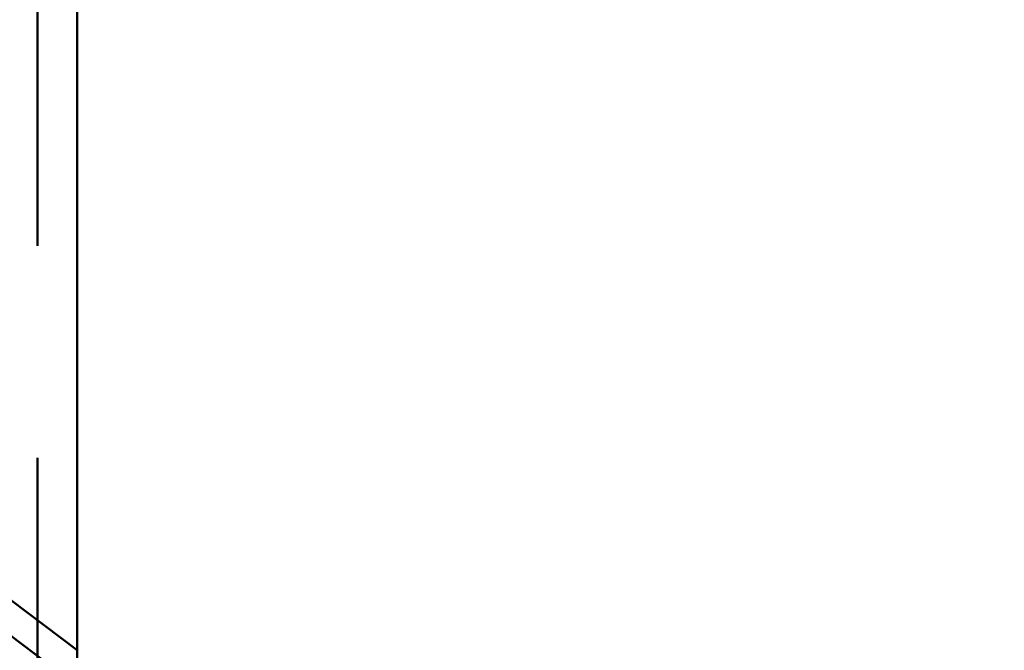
# Paper-space layout 'Layout1' of a CAD drawing. Extents: x -2 to 1033, y -36 to 596.
# Tile 237 of 256: x 368.8 to 372.29, y 496.95 to 499.19. Entities that reach past the tile are written whole.
import ezdxf

# ---------------------------------------------------------------- set-up
doc = ezdxf.new("R2010")
doc.units = 0
doc.linetypes.add('ACAD_ISO02W100', pattern=[15, 12, -3])
doc.linetypes.add('ACAD_ISO04W100', pattern=[30.5, 24, -3, 0.5, -3])
doc.layers.add('SS_ZEBRIKY', color=24, linetype='CONTINUOUS', lineweight=50)
doc.layers.add('SS_ZTUŽENÍ STĚNY', color=203, linetype='CONTINUOUS', lineweight=50)

psp = doc.layouts.get("Layout1")

# ---------------------------------------------------------------- linework, layer by layer
at = {"layer": 'SS_ZEBRIKY', "color": 3, "linetype": 'ACAD_ISO02W100', "ltscale": 0.25}
psp.add_line((368.8663, 378.385), (368.8663, 524.985), dxfattribs=at)
at = {"layer": 'SS_ZEBRIKY', "color": 7, "linetype": 'ACAD_ISO04W100', "ltscale": 0.25}
psp.add_line((369.0063, 524.985), (369.0063, 378.385), dxfattribs=at)
at = {"layer": 'SS_ZEBRIKY', "color": 1, "linetype": 'Continuous', "ltscale": 0.25}
psp.add_line((369.0063, 484.685), (369.0063, 515.085), dxfattribs=at)
at = {"layer": 'SS_ZTUŽENÍ STĚNY', "color": 3, "linetype": 'ACAD_ISO02W100', "ltscale": 0.25}
for p, q in [((441.3161, 442.3834), (363.8211, 500.7325)), ((367.1235, 498.3712), (369.0063, 496.9535))]:
    psp.add_line(p, q, dxfattribs=at)

doc.saveas('drawing.dxf')
